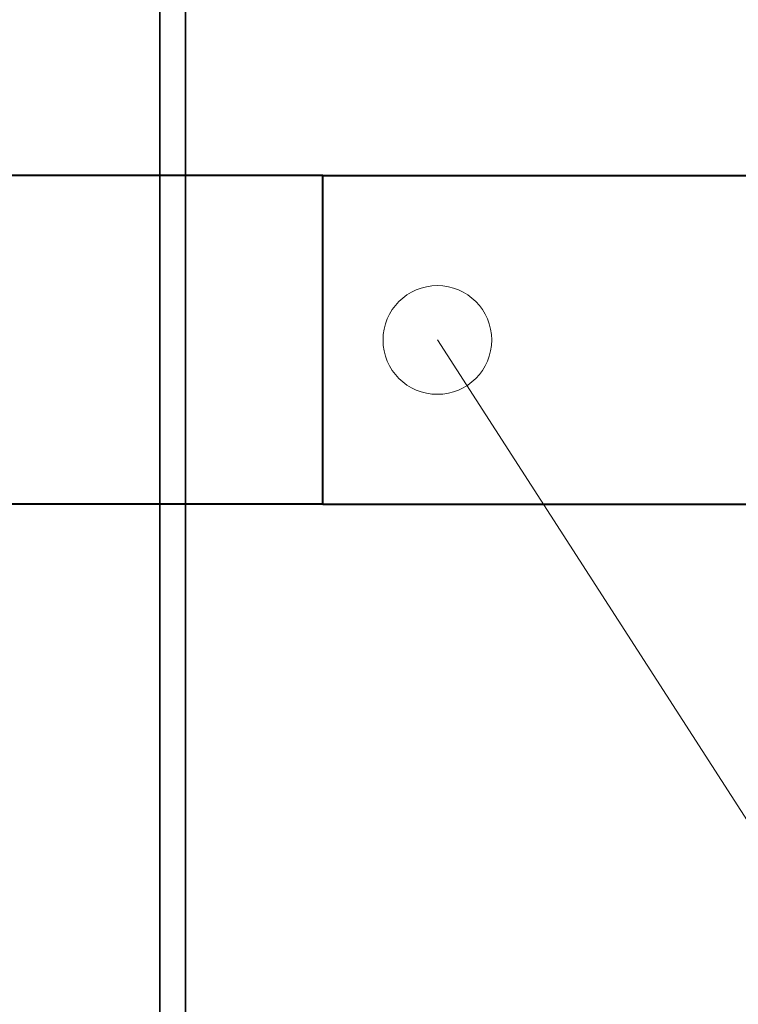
# Model space of a CAD drawing. Header units: millimetres. Extents: x 0 to 1340, y 0 to 800.
# Tile 46 of 100: x 283 to 292, y 251 to 263. Entities that reach past the tile are written whole.
import ezdxf

# ---------------------------------------------------------------- set-up
doc = ezdxf.new("R2010")
doc.units = ezdxf.units.MM
for name, color, linetype, lineweight, true_color in [('OUTLINE', 7, 'Continuous', 35, 0x141414), ('REFRIG', 7, 'Continuous', 40, 0xc83c28), ('THIN', 7, 'Continuous', 13, 0x6e6e6e)]:
    doc.layers.add(name, color=color, linetype=linetype, lineweight=lineweight, true_color=true_color)

msp = doc.modelspace()

# ---------------------------------------------------------------- linework, layer by layer
at = {"layer": 'OUTLINE'}
for points in [[(284.667, 228.667), (284.667, 278)], [(285, 228.667), (285, 278)]]:
    msp.add_lwpolyline(points, dxfattribs=at)
at = {"layer": 'REFRIG'}
for points in [[(286.767, 261.283), (285.639, 261.283), (284.511, 261.283), (283.383, 261.283), (282.256, 261.283), (281.128, 261.283), (280, 261.283)], [(286.767, 257.05), (286.767, 257.756), (286.767, 258.461), (286.767, 259.167), (286.767, 259.872), (286.767, 260.578), (286.767, 261.283)], [(286.767, 261.283), (298.6, 261.283)], [(286.767, 257.05), (285.639, 257.05), (284.511, 257.05), (283.383, 257.05), (282.256, 257.05), (281.128, 257.05), (280, 257.05)], [(286.767, 257.05), (298.6, 257.05)]]:
    msp.add_lwpolyline(points, dxfattribs=at)
at = {"layer": 'THIN'}
msp.add_lwpolyline([(410, 70.167), (288.242, 259.167)], dxfattribs=at)
msp.add_circle((288.242, 259.167), 0.7, dxfattribs=at)

doc.saveas('drawing.dxf')
